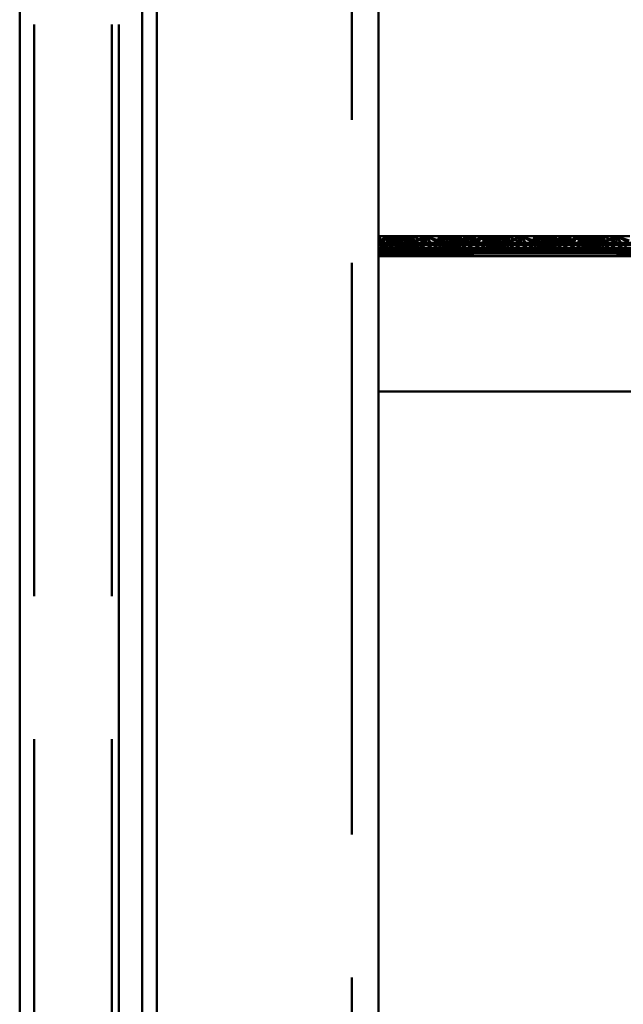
# Paper-space layout 'Layout1' of a CAD drawing. Extents: x -2 to 1033, y -36 to 596.
# Tile 206 of 256: x 367.12 to 370.29, y 467.49 to 472.66. Entities that reach past the tile are written whole.
import ezdxf

# ---------------------------------------------------------------- set-up
doc = ezdxf.new("R2010")
doc.units = 0
doc.linetypes.add('ACAD_ISO02W100', pattern=[15, 12, -3])
doc.linetypes.add('ACAD_ISO04W100', pattern=[30.5, 24, -3, 0.5, -3])
doc.layers.add('SS_ZEBRIK KOŠ', color=75, linetype='CONTINUOUS', lineweight=50)
doc.layers.add('SS_ZEBRIKY', color=24, linetype='CONTINUOUS', lineweight=50)

psp = doc.layouts.get("Layout1")

# ---------------------------------------------------------------- linework, layer by layer
at = {"layer": 'SS_ZEBRIK KOŠ', "color": 1, "linetype": 'Continuous', "ltscale": 0.25}
for p, q in [((367.1235, 546.985), (367.1235, 420.885)), ((367.7662, 420.885), (367.7662, 546.985)), ((367.8429, 420.885), (367.8429, 546.985))]:
    psp.add_line(p, q, dxfattribs=at)
at = {"layer": 'SS_ZEBRIK KOŠ', "color": 3, "linetype": 'ACAD_ISO02W100', "ltscale": 0.25}
psp.add_line((367.2001, 420.885), (367.2001, 546.985), dxfattribs=at)
at = {"layer": 'SS_ZEBRIK KOŠ', "color": 7, "linetype": 'ACAD_ISO04W100', "ltscale": 0.25}
psp.add_line((367.644, 420.885), (367.644, 546.985), dxfattribs=at)
at = {"layer": 'SS_ZEBRIKY', "color": 3, "linetype": 'ACAD_ISO02W100', "ltscale": 0.25}
for p, q in [((367.6063, 420.885), (367.6063, 524.985)), ((368.8663, 378.385), (368.8663, 524.985)), ((369.0063, 471.489), (369.0504, 471.5248)), ((369.0063, 471.489), (369.0429, 471.5248)), ((369.0363, 471.449), (369.0063, 471.489)), ((369.0656, 471.449), (369.0063, 471.489)), ((369.093, 471.449), (369.0063, 471.489)), ((369.0063, 471.489), (369.1661, 471.4882)), ((369.0663, 471.489), (369.0063, 471.489)), ((369.1661, 471.4882), (369.0063, 471.4797)), ((369.1796, 471.4848), (369.0063, 471.4797)), ((369.0663, 471.489), (369.0429, 471.5248)), ((369.1184, 471.5248), (369.0469, 471.489)), ((369.0663, 471.489), (369.0504, 471.5248)), ((369.1106, 471.489), (369.0504, 471.5248)), ((369.1312, 471.4864), (369.0583, 471.449)), ((369.0583, 471.449), (369.1379, 471.4829)), ((369.0663, 471.489), (369.0656, 471.449)), ((369.111, 471.5248), (369.0663, 471.489)), ((369.0663, 471.489), (369.0899, 471.5248)), ((369.0768, 471.5248), (369.0663, 471.489)), ((369.093, 471.449), (369.0663, 471.489)), ((369.0663, 471.489), (369.0935, 471.449)), ((369.1626, 471.449), (369.0663, 471.489)), ((369.1629, 471.449), (369.0663, 471.489)), ((369.1103, 471.489), (369.0663, 471.489)), ((369.0683, 471.449), (369.1524, 471.489)), ((369.1363, 471.489), (369.0683, 471.449)), ((369.1369, 471.5248), (369.0743, 471.489)), ((369.1184, 471.5248), (369.0743, 471.489)), ((369.0748, 471.489), (369.1369, 471.5248)), ((369.1184, 471.5248), (369.0748, 471.489)), ((369.1103, 471.489), (369.0899, 471.5248)), ((369.1106, 471.489), (369.0899, 471.5248)), ((369.1872, 471.489), (369.0899, 471.5248)), ((369.1103, 471.489), (369.1393, 471.5248)), ((369.1342, 471.5248), (369.1103, 471.489)), ((369.1103, 471.489), (369.1206, 471.5248)), ((369.111, 471.5248), (369.1103, 471.489)), ((369.1626, 471.449), (369.1103, 471.489)), ((369.1103, 471.489), (369.1629, 471.449)), ((369.2013, 471.449), (369.1103, 471.489)), ((369.1103, 471.489), (369.2014, 471.449)), ((369.1134, 471.489), (369.1103, 471.489)), ((369.1184, 471.5248), (369.1313, 471.4991)), ((369.1872, 471.489), (369.1206, 471.5248)), ((369.1224, 471.449), (369.1963, 471.489)), ((369.1524, 471.489), (369.1224, 471.449)), ((369.1263, 471.489), (369.144, 471.5248)), ((369.1263, 471.489), (369.1393, 471.5248)), ((369.1342, 471.5248), (369.1263, 471.489)), ((369.2013, 471.449), (369.1263, 471.489)), ((369.2014, 471.449), (369.1263, 471.489)), ((369.1363, 471.489), (369.1312, 471.4864)), ((369.1313, 471.4991), (369.1363, 471.489)), ((369.1369, 471.5248), (369.1493, 471.489)), ((369.1401, 471.5168), (369.1369, 471.5248)), ((369.1369, 471.5248), (369.1402, 471.5172)), ((369.1524, 471.489), (369.1369, 471.5248)), ((369.1379, 471.4829), (369.1524, 471.489)), ((369.1872, 471.489), (369.1393, 471.5248)), ((369.2158, 471.489), (369.1393, 471.5248)), ((369.151, 471.489), (369.1401, 471.5168)), ((369.1402, 471.5172), (369.1524, 471.489)), ((369.1524, 471.489), (369.1411, 471.4812)), ((369.1874, 471.5248), (369.1493, 471.489)), ((369.1493, 471.489), (369.1661, 471.4882)), ((369.151, 471.489), (369.1728, 471.5105)), ((369.1561, 471.4732), (369.1963, 471.489)), ((369.1661, 471.4882), (369.2563, 471.5248)), ((369.1874, 471.5248), (369.1661, 471.4882)), ((369.1661, 471.4882), (369.1796, 471.4848)), ((369.1963, 471.489), (369.1692, 471.449)), ((369.2563, 471.5248), (369.1796, 471.4848)), ((369.1796, 471.4848), (369.2563, 471.4795)), ((369.1874, 471.5248), (369.1936, 471.5001)), ((369.1874, 471.5248), (369.1963, 471.489)), ((369.1936, 471.5001), (369.1963, 471.489)), ((369.1963, 471.489), (369.2079, 471.449)), ((369.1963, 471.489), (369.2264, 471.449)), ((369.2079, 471.449), (369.2563, 471.489)), ((369.2563, 471.489), (369.2264, 471.449)), ((369.2563, 471.5248), (369.2303, 471.4848)), ((369.2303, 471.4848), (369.2563, 471.4795)), ((369.2563, 471.5248), (369.2824, 471.4848)), ((369.333, 471.4848), (369.2563, 471.5248)), ((369.2563, 471.5248), (369.2563, 471.489)), ((369.2563, 471.489), (369.2863, 471.449)), ((369.2563, 471.489), (369.3048, 471.449)), ((369.333, 471.4848), (369.2563, 471.4795)), ((369.2824, 471.4848), (369.2563, 471.4795)), ((369.3163, 471.489), (369.2863, 471.449)), ((369.3163, 471.489), (369.3048, 471.449)), ((369.3083, 471.449), (369.4024, 471.489)), ((369.3863, 471.489), (369.3083, 471.449)), ((369.3253, 471.5248), (369.3163, 471.489)), ((369.3191, 471.5001), (369.3163, 471.489)), ((369.3163, 471.489), (369.3344, 471.4624)), ((369.3163, 471.489), (369.3903, 471.449)), ((369.3163, 471.489), (369.3559, 471.4734)), ((369.4024, 471.489), (369.3183, 471.449)), ((369.3863, 471.489), (369.3183, 471.449)), ((369.3253, 471.5248), (369.3191, 471.5001)), ((369.3226, 471.5019), (369.3599, 471.489)), ((369.3868, 471.5248), (369.3248, 471.489)), ((369.3253, 471.5248), (369.333, 471.4848)), ((369.3253, 471.5248), (369.3466, 471.4882)), ((369.3634, 471.489), (369.3253, 471.5248)), ((369.3466, 471.4882), (369.333, 471.4848)), ((369.3393, 471.5103), (369.3599, 471.489)), ((369.3448, 471.449), (369.4463, 471.489)), ((369.4024, 471.489), (369.3448, 471.449)), ((369.3466, 471.4882), (369.3634, 471.489)), ((369.3516, 471.5164), (369.3767, 471.5083)), ((369.3758, 471.5248), (369.3603, 471.489)), ((369.3603, 471.489), (369.3903, 471.449)), ((369.3713, 471.4813), (369.3603, 471.489)), ((369.3603, 471.489), (369.4444, 471.449)), ((369.3745, 471.483), (369.3603, 471.489)), ((369.3634, 471.489), (369.3758, 471.5248)), ((369.3684, 471.5248), (369.3863, 471.489)), ((369.3724, 471.517), (369.3758, 471.5248)), ((369.4463, 471.489), (369.3724, 471.449)), ((369.4024, 471.489), (369.3724, 471.449)), ((369.4543, 471.449), (369.3745, 471.483)), ((369.3758, 471.5248), (369.4369, 471.489)), ((369.4389, 471.489), (369.3758, 471.5248)), ((369.3758, 471.5248), (369.4658, 471.489)), ((369.3763, 471.489), (369.3942, 471.5248)), ((369.3763, 471.489), (369.4444, 471.449)), ((369.3813, 471.4865), (369.3763, 471.489)), ((369.3767, 471.5083), (369.4369, 471.489)), ((369.4543, 471.449), (369.3813, 471.4865)), ((369.3868, 471.5248), (369.3863, 471.489)), ((369.3863, 471.489), (369.3865, 471.5248)), ((369.4024, 471.489), (369.3865, 471.5248)), ((369.3868, 471.5248), (369.4024, 471.489)), ((369.4389, 471.489), (369.3942, 471.5248)), ((369.4658, 471.489), (369.3942, 471.5248)), ((369.4024, 471.489), (369.3993, 471.489)), ((369.437, 471.5248), (369.401, 471.489)), ((369.437, 471.5248), (369.4024, 471.489)), ((369.4358, 471.5248), (369.4024, 471.489)), ((369.4463, 471.489), (369.4024, 471.489)), ((369.4161, 471.4882), (369.5966, 471.4882)), ((369.4463, 471.489), (369.4192, 471.449)), ((369.4463, 471.489), (369.4358, 471.5248)), ((369.437, 471.5248), (369.4463, 471.489)), ((369.5057, 471.5248), (369.4463, 471.489)), ((369.4698, 471.5248), (369.4463, 471.489)), ((369.4463, 471.489), (369.4579, 471.449)), ((369.4463, 471.489), (369.4764, 471.449)), ((369.5063, 471.489), (369.4463, 471.489)), ((369.5063, 471.489), (369.4579, 471.449)), ((369.4698, 471.5248), (369.5063, 471.489)), ((369.5063, 471.489), (369.4764, 471.449)), ((369.5057, 471.5248), (369.5053, 471.489)), ((369.5057, 471.5248), (369.5063, 471.489)), ((369.5745, 471.5248), (369.5063, 471.489)), ((369.5429, 471.5248), (369.5063, 471.489)), ((369.5063, 471.5248), (369.5063, 471.489)), ((369.5063, 471.489), (369.5363, 471.449)), ((369.5063, 471.489), (369.5548, 471.449)), ((369.5663, 471.489), (369.5063, 471.489)), ((369.5663, 471.489), (369.5363, 471.449)), ((369.5429, 471.5248), (369.5663, 471.489)), ((369.6184, 471.5248), (369.5469, 471.489)), ((369.5663, 471.489), (369.5548, 471.449)), ((369.6313, 471.4865), (369.5583, 471.449)), ((369.6382, 471.483), (369.5583, 471.449)), ((369.6252, 471.5248), (369.5663, 471.489)), ((369.5768, 471.5248), (369.5663, 471.489)), ((369.5745, 471.5248), (369.5663, 471.489)), ((369.5663, 471.489), (369.5935, 471.449)), ((369.5663, 471.489), (369.6403, 471.449)), ((369.5663, 471.489), (369.6679, 471.449)), ((369.6103, 471.489), (369.5663, 471.489)), ((369.5683, 471.449), (369.6524, 471.489)), ((369.6363, 471.489), (369.5683, 471.449)), ((369.6369, 471.5248), (369.5743, 471.489)), ((369.6184, 471.5248), (369.5743, 471.489)), ((369.5745, 471.5248), (369.6099, 471.489)), ((369.5748, 471.489), (369.6369, 471.5248)), ((369.5748, 471.489), (369.6184, 471.5248)), ((369.5768, 471.5248), (369.6103, 471.489)), ((369.6103, 471.489), (369.6442, 471.5248)), ((369.6265, 471.5248), (369.6103, 471.489)), ((369.6103, 471.489), (369.6252, 471.5248)), ((369.6403, 471.449), (369.6103, 471.489)), ((369.6103, 471.489), (369.6679, 471.449)), ((369.6944, 471.449), (369.6103, 471.489)), ((369.6103, 471.489), (369.7043, 471.449)), ((369.6134, 471.489), (369.6103, 471.489)), ((369.6184, 471.5248), (369.6313, 471.499)), ((369.6224, 471.449), (369.6963, 471.489)), ((369.6224, 471.449), (369.6524, 471.489)), ((369.6869, 471.489), (369.6252, 471.5248)), ((369.6263, 471.489), (369.6442, 471.5248)), ((369.6265, 471.5248), (369.6263, 471.489)), ((369.6944, 471.449), (369.6263, 471.489)), ((369.7043, 471.449), (369.6263, 471.489)), ((369.6313, 471.499), (369.6363, 471.489)), ((369.6363, 471.489), (369.6313, 471.4865)), ((369.6369, 471.5248), (369.6493, 471.489)), ((369.6401, 471.5167), (369.6369, 471.5248)), ((369.6524, 471.489), (369.6369, 471.5248)), ((369.6369, 471.5248), (369.6403, 471.517)), ((369.6524, 471.489), (369.6382, 471.483)), ((369.651, 471.489), (369.6401, 471.5167)), ((369.6403, 471.517), (369.6524, 471.489)), ((369.6524, 471.489), (369.6413, 471.4813)), ((369.6874, 471.5248), (369.6493, 471.489)), ((369.6661, 471.4882), (369.6493, 471.489)), ((369.651, 471.489), (369.6728, 471.5105)), ((369.6568, 471.4734), (369.6963, 471.489)), ((369.6661, 471.4882), (369.7563, 471.5248)), ((369.6874, 471.5248), (369.6661, 471.4882)), ((369.6661, 471.4882), (369.6796, 471.4848)), ((369.6783, 471.4624), (369.6963, 471.489)), ((369.6796, 471.4848), (369.7563, 471.5248)), ((369.7563, 471.4795), (369.6796, 471.4848)), ((369.6874, 471.5248), (369.6963, 471.489)), ((369.6874, 471.5248), (369.6936, 471.5001)), ((369.6936, 471.5001), (369.6963, 471.489)), ((369.6963, 471.489), (369.7079, 471.449)), ((369.6963, 471.489), (369.7264, 471.449)), ((369.7079, 471.449), (369.7563, 471.489)), ((369.7563, 471.489), (369.7264, 471.449)), ((369.7563, 471.5248), (369.7303, 471.4848)), ((369.7303, 471.4848), (369.7563, 471.4795)), ((369.7563, 471.5248), (369.7824, 471.4848)), ((369.7563, 471.5248), (369.833, 471.4848)), ((369.7563, 471.5248), (369.7563, 471.489)), ((369.7563, 471.489), (369.7863, 471.449)), ((369.7563, 471.489), (369.8048, 471.449)), ((369.7563, 471.4795), (369.833, 471.4848)), ((369.7824, 471.4848), (369.7563, 471.4795)), ((369.8163, 471.489), (369.7863, 471.449)), ((369.8163, 471.489), (369.8048, 471.449)), ((369.8083, 471.449), (369.9024, 471.489)), ((369.8863, 471.489), (369.8083, 471.449)), ((369.8253, 471.5248), (369.8163, 471.489)), ((369.8163, 471.489), (369.8344, 471.4624)), ((369.8163, 471.489), (369.8903, 471.449)), ((369.8163, 471.489), (369.8559, 471.4734)), ((369.9024, 471.489), (369.8183, 471.449)), ((369.8863, 471.489), (369.8183, 471.449)), ((369.8226, 471.5019), (369.8599, 471.489)), ((369.8868, 471.5248), (369.8248, 471.489)), ((369.8253, 471.5248), (369.833, 471.4848)), ((369.8466, 471.4882), (369.8253, 471.5248)), ((369.8634, 471.489), (369.8253, 471.5248)), ((369.833, 471.4848), (369.8466, 471.4882)), ((369.8393, 471.5103), (369.8599, 471.489)), ((369.8448, 471.449), (369.9463, 471.489)), ((369.8448, 471.449), (369.9024, 471.489)), ((369.8634, 471.489), (369.8466, 471.4882)), ((369.8516, 471.5164), (369.8767, 471.5083)), ((369.8758, 471.5248), (369.8603, 471.489)), ((369.8603, 471.489), (369.8724, 471.517)), ((369.8603, 471.489), (369.8903, 471.449)), ((369.8713, 471.4813), (369.8603, 471.489)), ((369.8603, 471.489), (369.9444, 471.449)), ((369.8745, 471.483), (369.8603, 471.489)), ((369.8634, 471.489), (369.8758, 471.5248)), ((369.8684, 471.5248), (369.8863, 471.489)), ((369.8724, 471.517), (369.8758, 471.5248)), ((369.9463, 471.489), (369.8724, 471.449)), ((369.9024, 471.489), (369.8724, 471.449)), ((369.9543, 471.449), (369.8745, 471.483)), ((369.8758, 471.5248), (369.9369, 471.489)), ((369.9389, 471.489), (369.8758, 471.5248)), ((369.8758, 471.5248), (369.9658, 471.489)), ((369.8763, 471.489), (369.8813, 471.499)), ((369.8763, 471.489), (369.9444, 471.449)), ((369.8813, 471.4865), (369.8763, 471.489)), ((369.8767, 471.5083), (369.9369, 471.489)), ((369.8813, 471.499), (369.8942, 471.5248)), ((369.9543, 471.449), (369.8813, 471.4865)), ((369.8868, 471.5248), (369.8863, 471.489)), ((369.8863, 471.489), (369.8865, 471.5248)), ((369.9024, 471.489), (369.8865, 471.5248)), ((369.8868, 471.5248), (369.9024, 471.489)), ((369.9389, 471.489), (369.8942, 471.5248)), ((369.9658, 471.489), (369.8942, 471.5248)), ((369.9024, 471.489), (369.8993, 471.489)), ((369.901, 471.489), (369.937, 471.5248)), ((369.937, 471.5248), (369.9024, 471.489)), ((369.9024, 471.489), (369.9358, 471.5248)), ((369.9463, 471.489), (369.9024, 471.489)), ((369.9161, 471.4882), (370.0966, 471.4882)), ((369.9463, 471.489), (369.9192, 471.449)), ((369.9358, 471.5248), (369.9463, 471.489)), ((369.937, 471.5248), (369.9463, 471.489)), ((370.0057, 471.5248), (369.9463, 471.489)), ((369.9463, 471.489), (369.9698, 471.5248)), ((369.9463, 471.489), (369.9579, 471.449)), ((369.9463, 471.489), (369.9764, 471.449)), ((370.0063, 471.489), (369.9463, 471.489)), ((370.0063, 471.489), (369.9579, 471.449)), ((370.0063, 471.489), (369.9698, 471.5248)), ((369.9764, 471.449), (370.0063, 471.489)), ((370.0057, 471.5248), (370.0053, 471.489)), ((370.0057, 471.5248), (370.0063, 471.489)), ((370.0745, 471.5248), (370.0063, 471.489)), ((370.0429, 471.5248), (370.0063, 471.489)), ((370.0063, 471.5248), (370.0063, 471.489)), ((370.0363, 471.449), (370.0063, 471.489)), ((370.0063, 471.489), (370.0548, 471.449)), ((370.0663, 471.489), (370.0063, 471.489)), ((370.0363, 471.449), (370.0663, 471.489)), ((370.0429, 471.5248), (370.0663, 471.489)), ((370.1184, 471.5248), (370.0469, 471.489)), ((370.0548, 471.449), (370.0663, 471.489)), ((370.1313, 471.4865), (370.0583, 471.449)), ((370.1382, 471.483), (370.0583, 471.449)), ((370.0663, 471.489), (370.1252, 471.5248)), ((370.0768, 471.5248), (370.0663, 471.489)), ((370.0663, 471.489), (370.0745, 471.5248)), ((370.0663, 471.489), (370.0935, 471.449)), ((370.1403, 471.449), (370.0663, 471.489)), ((370.0663, 471.489), (370.1679, 471.449)), ((370.1103, 471.489), (370.0663, 471.489)), ((370.0683, 471.449), (370.1524, 471.489)), ((370.0683, 471.449), (370.1363, 471.489)), ((370.1369, 471.5248), (370.0743, 471.489)), ((370.1184, 471.5248), (370.0743, 471.489)), ((370.0745, 471.5248), (370.1099, 471.489)), ((370.0748, 471.489), (370.1369, 471.5248)), ((370.0748, 471.489), (370.1184, 471.5248)), ((370.0768, 471.5248), (370.1103, 471.489)), ((370.1103, 471.489), (370.1442, 471.5248)), ((370.1265, 471.5248), (370.1103, 471.489)), ((370.1103, 471.489), (370.1252, 471.5248)), ((370.1403, 471.449), (370.1103, 471.489)), ((370.1103, 471.489), (370.1679, 471.449)), ((370.1944, 471.449), (370.1103, 471.489)), ((370.1103, 471.489), (370.2043, 471.449)), ((370.1134, 471.489), (370.1103, 471.489)), ((370.1184, 471.5248), (370.1313, 471.499)), ((370.1963, 471.489), (370.1224, 471.449)), ((370.1224, 471.449), (370.1524, 471.489)), ((370.1869, 471.489), (370.1252, 471.5248)), ((370.1263, 471.489), (370.1442, 471.5248)), ((370.1265, 471.5248), (370.1263, 471.489)), ((370.1944, 471.449), (370.1263, 471.489)), ((370.2043, 471.449), (370.1263, 471.489)), ((370.1313, 471.499), (370.1363, 471.489)), ((370.1363, 471.489), (370.1313, 471.4865)), ((370.1369, 471.5248), (370.1493, 471.489)), ((370.1401, 471.5167), (370.1369, 471.5248)), ((370.1524, 471.489), (370.1369, 471.5248)), ((370.1369, 471.5248), (370.1403, 471.517)), ((370.1524, 471.489), (370.1382, 471.483)), ((370.151, 471.489), (370.1401, 471.5167)), ((370.1403, 471.517), (370.1524, 471.489)), ((370.1413, 471.4813), (370.1524, 471.489)), ((370.1874, 471.5248), (370.1493, 471.489)), ((370.1661, 471.4882), (370.1493, 471.489)), ((370.151, 471.489), (370.1728, 471.5105)), ((370.1568, 471.4734), (370.1963, 471.489)), ((370.1661, 471.4882), (370.2563, 471.5248)), ((370.1874, 471.5248), (370.1661, 471.4882)), ((370.1661, 471.4882), (370.1796, 471.4848)), ((370.1783, 471.4624), (370.1963, 471.489)), ((370.1796, 471.4848), (370.2563, 471.5248)), ((370.1796, 471.4848), (370.2563, 471.4795)), ((370.1874, 471.5248), (370.1963, 471.489)), ((370.1874, 471.5248), (370.1936, 471.5001)), ((370.1936, 471.5001), (370.1963, 471.489)), ((370.2079, 471.449), (370.1963, 471.489)), ((370.1963, 471.489), (370.2264, 471.449)), ((370.2079, 471.449), (370.2563, 471.489)), ((370.2563, 471.489), (370.2264, 471.449)), ((370.2563, 471.5248), (370.2303, 471.4848)), ((370.2303, 471.4848), (370.2563, 471.4795)), ((370.2563, 471.5248), (370.2824, 471.4848)), ((370.2563, 471.5248), (370.333, 471.4848)), ((370.2563, 471.5248), (370.2563, 471.489)), ((370.2563, 471.489), (370.2863, 471.449)), ((370.2563, 471.489), (370.3048, 471.449)), ((370.2563, 471.4795), (370.333, 471.4848)), ((370.2824, 471.4848), (370.2563, 471.4795)), ((370.3163, 471.489), (370.2863, 471.449)), ((369.2563, 471.4795), (369.0063, 471.4797)), ((369.2563, 471.4795), (369.0063, 471.454)), ((369.0063, 471.454), (377.0063, 471.454)), ((369.0063, 471.449), (369.0363, 471.449)), ((369.1692, 471.449), (369.0063, 471.445)), ((369.0935, 471.449), (369.0063, 471.4414)), ((369.0656, 471.449), (369.0063, 471.4414)), ((369.0063, 471.4414), (369.0363, 471.449)), ((369.2563, 471.4414), (369.0063, 471.445)), ((377.0063, 471.4414), (369.0063, 471.4414)), ((369.2563, 471.4414), (369.0063, 471.434)), ((369.0063, 471.435), (377.0063, 471.435)), ((369.0063, 471.434), (377.0063, 471.434)), ((369.0363, 471.449), (369.0656, 471.449)), ((369.0656, 471.449), (369.0935, 471.449)), ((369.0935, 471.449), (369.4192, 471.449)), ((369.1411, 471.4812), (369.0948, 471.449)), ((369.0948, 471.449), (369.1561, 471.4732)), ((369.1692, 471.449), (369.2563, 471.4414)), ((369.2264, 471.449), (369.2563, 471.4414)), ((369.3435, 471.449), (369.2563, 471.4414)), ((369.2863, 471.449), (369.2563, 471.4414)), ((369.3344, 471.4624), (369.3435, 471.449)), ((369.3559, 471.4734), (369.4179, 471.449)), ((369.4179, 471.449), (369.3713, 471.4813)), ((369.4192, 471.449), (369.5063, 471.4414)), ((369.4192, 471.449), (369.4764, 471.449)), ((369.4764, 471.449), (369.5063, 471.4414)), ((369.4764, 471.449), (369.5363, 471.449)), ((369.5935, 471.449), (369.5063, 471.4414)), ((369.5363, 471.449), (369.5063, 471.4414)), ((369.5363, 471.449), (369.5935, 471.449)), ((369.5935, 471.449), (369.9192, 471.449)), ((369.6413, 471.4813), (369.5948, 471.449)), ((369.5948, 471.449), (369.6568, 471.4734)), ((369.6692, 471.449), (369.6783, 471.4624)), ((369.7563, 471.4414), (369.6692, 471.449)), ((369.7264, 471.449), (369.7563, 471.4414)), ((369.7563, 471.4414), (369.8435, 471.449)), ((369.7863, 471.449), (369.7563, 471.4414)), ((369.8344, 471.4624), (369.8435, 471.449)), ((369.8559, 471.4734), (369.9179, 471.449)), ((369.9179, 471.449), (369.8713, 471.4813)), ((369.9192, 471.449), (370.0063, 471.4414)), ((369.9192, 471.449), (369.9764, 471.449)), ((369.9764, 471.449), (370.0063, 471.4414)), ((369.9764, 471.449), (370.0363, 471.449)), ((370.0063, 471.4414), (370.0935, 471.449)), ((370.0063, 471.4414), (370.0363, 471.449)), ((370.0363, 471.449), (370.0935, 471.449)), ((370.0935, 471.449), (370.4192, 471.449)), ((370.0948, 471.449), (370.1413, 471.4813)), ((370.0948, 471.449), (370.1568, 471.4734)), ((370.1692, 471.449), (370.1783, 471.4624)), ((370.1692, 471.449), (370.2563, 471.4414)), ((370.2264, 471.449), (370.2563, 471.4414)), ((370.2563, 471.4414), (370.3435, 471.449)), ((370.2863, 471.449), (370.2563, 471.4414)), ((377.0063, 471.4273), (369.0063, 471.4273))]:
    psp.add_line(p, q, dxfattribs=at)
at = {"layer": 'SS_ZEBRIKY', "color": 7, "linetype": 'ACAD_ISO04W100', "ltscale": 0.25}
psp.add_line((369.0063, 524.985), (369.0063, 378.385), dxfattribs=at)
at = {"layer": 'SS_ZEBRIKY', "color": 1, "linetype": 'Continuous', "ltscale": 0.25}
psp.add_line((369.0063, 453.285), (369.0063, 483.685), dxfattribs=at)
at = {"layer": 'SS_ZEBRIKY', "color": 7, "linetype": 'Continuous', "ltscale": 0.25}
for p, q in [((369.0324, 471.4848), (369.0063, 471.5248)), ((369.0429, 471.5248), (369.0063, 471.5248)), ((369.0063, 471.4848), (369.0324, 471.4848)), ((369.083, 471.4848), (369.0063, 471.4795)), ((369.0063, 471.4795), (369.0581, 471.4848)), ((369.0063, 471.4795), (369.0324, 471.4848)), ((369.0429, 471.5248), (369.0324, 471.4848)), ((369.0324, 471.4848), (369.0581, 471.4848)), ((369.0581, 471.4848), (369.0429, 471.5248)), ((369.083, 471.4848), (369.0429, 471.5248)), ((369.0966, 471.4882), (369.0429, 471.5248)), ((369.0768, 471.5248), (369.0429, 471.5248)), ((369.0581, 471.4848), (369.083, 471.4848)), ((369.0768, 471.5248), (369.0966, 471.4882)), ((369.0768, 471.5248), (369.1134, 471.489)), ((369.111, 471.5248), (369.0768, 471.5248)), ((369.0966, 471.4882), (369.083, 471.4848)), ((369.083, 471.4848), (369.4296, 471.4848)), ((369.1134, 471.489), (369.0966, 471.4882)), ((369.0966, 471.4882), (369.4161, 471.4882)), ((369.111, 471.5248), (369.1134, 471.489)), ((369.111, 471.5248), (369.1888, 471.489)), ((369.1342, 471.5248), (369.111, 471.5248)), ((369.3993, 471.489), (369.1134, 471.489)), ((369.1342, 471.5248), (369.1888, 471.489)), ((369.1342, 471.5248), (369.2158, 471.489)), ((369.144, 471.5248), (369.1342, 471.5248)), ((369.2158, 471.489), (369.144, 471.5248)), ((369.1874, 471.5248), (369.144, 471.5248)), ((369.1728, 471.5105), (369.1874, 471.5248)), ((369.1874, 471.5248), (369.2553, 471.489)), ((369.2563, 471.5248), (369.1874, 471.5248)), ((369.2553, 471.489), (369.2563, 471.5248)), ((369.2563, 471.5248), (369.3226, 471.5019)), ((369.3253, 471.5248), (369.2563, 471.5248)), ((369.3684, 471.5248), (369.2969, 471.489)), ((369.3243, 471.489), (369.3865, 471.5248)), ((369.3253, 471.5248), (369.3393, 471.5103)), ((369.3253, 471.5248), (369.3516, 471.5164)), ((369.3684, 471.5248), (369.3253, 471.5248)), ((369.3865, 471.5248), (369.3684, 471.5248)), ((369.4358, 471.5248), (369.3865, 471.5248)), ((369.3993, 471.489), (369.4358, 471.5248)), ((369.3993, 471.489), (369.4161, 471.4882)), ((369.4161, 471.4882), (369.4698, 471.5248)), ((369.4358, 471.5248), (369.4161, 471.4882)), ((369.4161, 471.4882), (369.4296, 471.4848)), ((369.4698, 471.5248), (369.4296, 471.4848)), ((369.4296, 471.4848), (369.5063, 471.4795)), ((369.4296, 471.4848), (369.4803, 471.4848)), ((369.4698, 471.5248), (369.4358, 471.5248)), ((369.4698, 471.5248), (369.4803, 471.4848)), ((369.5063, 471.5248), (369.4698, 471.5248)), ((369.5063, 471.5248), (369.4803, 471.4848)), ((369.4803, 471.4848), (369.5063, 471.4795)), ((369.4803, 471.4848), (369.5324, 471.4848)), ((369.5063, 471.5248), (369.5324, 471.4848)), ((369.5429, 471.5248), (369.5063, 471.5248)), ((369.583, 471.4848), (369.5063, 471.4795)), ((369.5324, 471.4848), (369.5063, 471.4795)), ((369.5324, 471.4848), (369.5429, 471.5248)), ((369.5324, 471.4848), (369.583, 471.4848)), ((369.5429, 471.5248), (369.583, 471.4848)), ((369.5429, 471.5248), (369.5966, 471.4882)), ((369.5768, 471.5248), (369.5429, 471.5248)), ((369.5768, 471.5248), (369.5966, 471.4882)), ((369.5768, 471.5248), (369.6134, 471.489)), ((369.6265, 471.5248), (369.5768, 471.5248)), ((369.5966, 471.4882), (369.583, 471.4848)), ((369.583, 471.4848), (369.9296, 471.4848)), ((369.6134, 471.489), (369.5966, 471.4882)), ((369.5966, 471.4882), (369.9161, 471.4882)), ((369.8993, 471.489), (369.6134, 471.489)), ((369.6265, 471.5248), (369.6889, 471.489)), ((369.6442, 471.5248), (369.6265, 471.5248)), ((369.7158, 471.489), (369.6442, 471.5248)), ((369.6874, 471.5248), (369.6442, 471.5248)), ((369.6728, 471.5105), (369.6874, 471.5248)), ((369.6874, 471.5248), (369.7553, 471.489)), ((369.7563, 471.5248), (369.6874, 471.5248)), ((369.7563, 471.5248), (369.7553, 471.489)), ((369.7563, 471.5248), (369.8226, 471.5019)), ((369.8253, 471.5248), (369.7563, 471.5248)), ((369.8684, 471.5248), (369.7969, 471.489)), ((369.8243, 471.489), (369.8865, 471.5248)), ((369.8253, 471.5248), (369.8393, 471.5103)), ((369.8253, 471.5248), (369.8516, 471.5164)), ((369.8684, 471.5248), (369.8253, 471.5248)), ((369.8865, 471.5248), (369.8684, 471.5248)), ((369.9358, 471.5248), (369.8865, 471.5248)), ((369.8993, 471.489), (369.9358, 471.5248)), ((369.8993, 471.489), (369.9161, 471.4882)), ((369.9161, 471.4882), (369.9698, 471.5248)), ((369.9161, 471.4882), (369.9358, 471.5248)), ((369.9161, 471.4882), (369.9296, 471.4848)), ((369.9296, 471.4848), (369.9698, 471.5248)), ((369.9296, 471.4848), (370.0063, 471.4795)), ((369.9296, 471.4848), (369.9803, 471.4848)), ((369.9698, 471.5248), (369.9358, 471.5248)), ((369.9698, 471.5248), (369.9803, 471.4848)), ((370.0063, 471.5248), (369.9698, 471.5248)), ((369.9803, 471.4848), (370.0063, 471.5248)), ((369.9803, 471.4848), (370.0063, 471.4795)), ((369.9803, 471.4848), (370.0324, 471.4848)), ((370.0063, 471.5248), (370.0324, 471.4848)), ((370.0429, 471.5248), (370.0063, 471.5248)), ((370.0063, 471.4795), (370.083, 471.4848)), ((370.0063, 471.4795), (370.0324, 471.4848)), ((370.0324, 471.4848), (370.0429, 471.5248)), ((370.0324, 471.4848), (370.083, 471.4848)), ((370.0429, 471.5248), (370.083, 471.4848)), ((370.0429, 471.5248), (370.0966, 471.4882)), ((370.0768, 471.5248), (370.0429, 471.5248)), ((370.0768, 471.5248), (370.0966, 471.4882)), ((370.0768, 471.5248), (370.1134, 471.489)), ((370.1265, 471.5248), (370.0768, 471.5248)), ((370.083, 471.4848), (370.0966, 471.4882)), ((370.083, 471.4848), (370.4296, 471.4848)), ((370.0966, 471.4882), (370.1134, 471.489)), ((370.0966, 471.4882), (370.4161, 471.4882)), ((370.3993, 471.489), (370.1134, 471.489)), ((370.1265, 471.5248), (370.1889, 471.489)), ((370.1442, 471.5248), (370.1265, 471.5248)), ((370.2158, 471.489), (370.1442, 471.5248)), ((370.1874, 471.5248), (370.1442, 471.5248)), ((370.1728, 471.5105), (370.1874, 471.5248)), ((370.1874, 471.5248), (370.2553, 471.489)), ((370.2563, 471.5248), (370.1874, 471.5248)), ((370.2563, 471.5248), (370.2553, 471.489)), ((370.2563, 471.5248), (370.3226, 471.5019)), ((370.3253, 471.5248), (370.2563, 471.5248)), ((372.5063, 471.4795), (369.0063, 471.4795)), ((369.0063, 471.4639), (372.5063, 471.4639)), ((369.0063, 471.4429), (372.5063, 471.4429)), ((372.5063, 471.419), (369.0063, 471.419)), ((372.5063, 470.709), (369.0063, 470.709))]:
    psp.add_line(p, q, dxfattribs=at)

doc.saveas('drawing.dxf')
